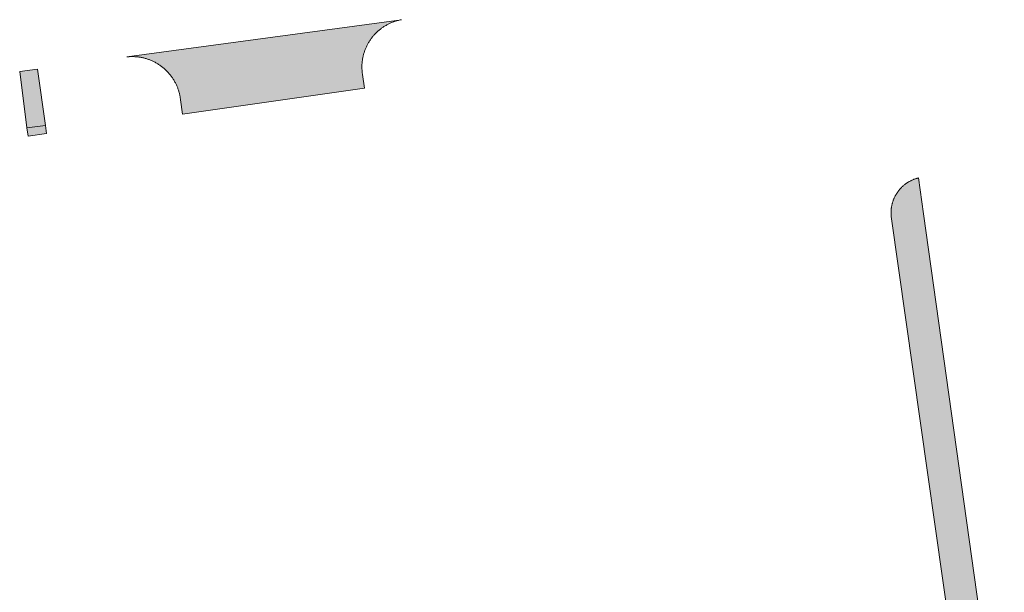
# Model space of a CAD drawing. Extents: x 97094 to 109644, y 463509 to 471969.
# Tile 145 of 256: x 102852 to 102912, y 468756 to 468791. Entities that reach past the tile are written whole.
import ezdxf

# ---------------------------------------------------------------- set-up
doc = ezdxf.new("R2010")
doc.units = 0
doc.layers.add('109 Onkruidbestrijding elementen', color=6, linetype='Continuous', lineweight=20, true_color=0xff00ff)

msp = doc.modelspace()

# ---------------------------------------------------------------- hatches: boundary and pattern name
at = {"layer": '109 Onkruidbestrijding elementen', "true_color": 0xff00ff}
for points in [[(102873.122, 468786.424), (102873.001, 468787.253), (102872.994, 468787.301), (102872.987, 468787.348), (102872.981, 468787.396), (102872.976, 468787.444), (102872.972, 468787.492), (102872.969, 468787.54), (102872.966, 468787.588), (102872.965, 468787.636), (102872.964, 468787.684), (102872.964, 468787.732), (102872.964, 468787.78), (102872.966, 468787.828), (102872.968, 468787.876), (102872.971, 468787.924), (102872.975, 468787.972), (102872.979, 468788.02), (102872.985, 468788.068), (102872.991, 468788.115), (102872.998, 468788.163), (102873.006, 468788.21), (102873.014, 468788.258), (102873.024, 468788.305), (102873.034, 468788.352), (102873.045, 468788.399), (102873.056, 468788.445), (102873.069, 468788.492), (102873.082, 468788.538), (102873.096, 468788.584), (102873.111, 468788.63), (102873.126, 468788.675), (102873.142, 468788.72), (102873.159, 468788.765), (102873.177, 468788.81), (102873.196, 468788.855), (102873.215, 468788.899), (102873.235, 468788.942), (102873.256, 468788.986), (102873.277, 468789.029), (102873.299, 468789.072), (102873.322, 468789.114), (102873.345, 468789.156), (102873.37, 468789.197), (102873.395, 468789.238), (102873.42, 468789.279), (102873.446, 468789.319), (102873.473, 468789.359), (102873.501, 468789.399), (102873.529, 468789.438), (102873.558, 468789.476), (102873.587, 468789.514), (102873.617, 468789.552), (102873.648, 468789.589), (102873.68, 468789.625), (102873.712, 468789.661), (102873.744, 468789.696), (102873.777, 468789.731), (102873.811, 468789.766), (102873.845, 468789.799), (102873.88, 468789.832), (102873.915, 468789.865), (102873.951, 468789.897), (102873.988, 468789.928), (102874.025, 468789.959), (102874.062, 468789.989), (102874.1, 468790.019), (102874.138, 468790.048), (102874.177, 468790.076), (102874.217, 468790.104), (102874.256, 468790.131), (102874.297, 468790.157), (102874.337, 468790.183), (102874.378, 468790.208), (102874.42, 468790.232), (102874.462, 468790.255), (102874.504, 468790.278), (102874.547, 468790.3), (102874.59, 468790.322), (102874.633, 468790.343), (102874.677, 468790.363), (102874.721, 468790.382), (102874.765, 468790.401), (102874.81, 468790.418), (102874.855, 468790.435), (102874.9, 468790.452), (102874.946, 468790.467), (102874.991, 468790.482), (102875.037, 468790.496), (102875.084, 468790.51), (102875.13, 468790.522), (102875.177, 468790.534), (102875.224, 468790.545), (102875.271, 468790.555), (102875.318, 468790.564), (102875.365, 468790.573), (102858.744, 468788.323), (102858.793, 468788.328), (102858.842, 468788.332), (102858.891, 468788.336), (102858.94, 468788.338), (102858.989, 468788.34), (102859.038, 468788.341), (102859.087, 468788.341), (102859.137, 468788.341), (102859.186, 468788.339), (102859.235, 468788.337), (102859.284, 468788.334), (102859.333, 468788.33), (102859.382, 468788.325), (102859.431, 468788.32), (102859.479, 468788.313), (102859.528, 468788.306), (102859.576, 468788.298), (102859.625, 468788.289), (102859.673, 468788.28), (102859.721, 468788.269), (102859.769, 468788.258), (102859.816, 468788.246), (102859.864, 468788.233), (102859.911, 468788.22), (102859.958, 468788.205), (102860.005, 468788.19), (102860.051, 468788.174), (102860.098, 468788.157), (102860.144, 468788.14), (102860.189, 468788.122), (102860.234, 468788.103), (102860.279, 468788.083), (102860.324, 468788.062), (102860.368, 468788.041), (102860.412, 468788.019), (102860.456, 468787.996), (102860.499, 468787.973), (102860.542, 468787.949), (102860.584, 468787.924), (102860.626, 468787.898), (102860.668, 468787.872), (102860.709, 468787.845), (102860.75, 468787.817), (102860.79, 468787.789), (102860.829, 468787.76), (102860.869, 468787.73), (102860.907, 468787.7), (102860.945, 468787.669), (102860.983, 468787.637), (102861.02, 468787.605), (102861.057, 468787.572), (102861.093, 468787.539), (102861.128, 468787.505), (102861.163, 468787.47), (102861.197, 468787.435), (102861.231, 468787.399), (102861.264, 468787.363), (102861.297, 468787.326), (102861.329, 468787.289), (102861.36, 468787.251), (102861.39, 468787.212), (102861.42, 468787.173), (102861.45, 468787.134), (102861.478, 468787.094), (102861.506, 468787.053), (102861.534, 468787.013), (102861.56, 468786.971), (102861.586, 468786.929), (102861.611, 468786.887), (102861.636, 468786.845), (102861.66, 468786.802), (102861.683, 468786.758), (102861.705, 468786.715), (102861.727, 468786.67), (102861.748, 468786.626), (102861.768, 468786.581), (102861.787, 468786.536), (102861.806, 468786.49), (102861.824, 468786.445), (102861.841, 468786.398), (102861.857, 468786.352), (102861.873, 468786.305), (102861.887, 468786.259), (102861.901, 468786.211), (102861.914, 468786.164), (102861.927, 468786.117), (102861.938, 468786.069), (102861.949, 468786.021), (102861.959, 468785.973), (102861.968, 468785.924), (102861.977, 468785.876), (102861.984, 468785.827), (102861.991, 468785.779), (102861.997, 468785.73), (102862.123, 468784.854), (102873.122, 468786.424)], [(102852.707, 468784.045), (102853.829, 468784.176), (102853.35, 468787.588), (102852.273, 468787.442), (102852.707, 468784.045)], [(102853.829, 468784.176), (102852.707, 468784.045), (102852.777, 468783.538), (102853.903, 468783.695), (102853.829, 468784.176)], [(102910.436, 468743.742), (102911.801, 468743.934), (102911.735, 468744.402), (102910.739, 468751.522), (102906.915, 468778.836), (102906.611, 468781.007), (102906.576, 468780.998), (102906.541, 468780.989), (102906.507, 468780.979), (102906.472, 468780.969), (102906.438, 468780.958), (102906.404, 468780.946), (102906.37, 468780.934), (102906.337, 468780.922), (102906.303, 468780.908), (102906.27, 468780.895), (102906.237, 468780.88), (102906.205, 468780.865), (102906.172, 468780.85), (102906.14, 468780.834), (102906.108, 468780.818), (102906.076, 468780.801), (102906.045, 468780.783), (102906.014, 468780.765), (102905.983, 468780.746), (102905.953, 468780.727), (102905.923, 468780.708), (102905.893, 468780.688), (102905.863, 468780.667), (102905.834, 468780.646), (102905.805, 468780.625), (102905.777, 468780.603), (102905.749, 468780.58), (102905.721, 468780.557), (102905.694, 468780.534), (102905.667, 468780.51), (102905.641, 468780.486), (102905.615, 468780.461), (102905.589, 468780.436), (102905.564, 468780.41), (102905.539, 468780.384), (102905.515, 468780.358), (102905.491, 468780.331), (102905.467, 468780.304), (102905.444, 468780.277), (102905.422, 468780.249), (102905.399, 468780.22), (102905.378, 468780.192), (102905.357, 468780.163), (102905.336, 468780.133), (102905.316, 468780.104), (102905.296, 468780.073), (102905.277, 468780.043), (102905.258, 468780.012), (102905.24, 468779.981), (102905.222, 468779.95), (102905.205, 468779.919), (102905.189, 468779.887), (102905.173, 468779.855), (102905.157, 468779.822), (102905.142, 468779.79), (102905.128, 468779.757), (102905.114, 468779.724), (102905.1, 468779.69), (102905.088, 468779.657), (102905.075, 468779.623), (102905.064, 468779.589), (102905.053, 468779.555), (102905.042, 468779.52), (102905.032, 468779.486), (102905.023, 468779.451), (102905.014, 468779.416), (102905.006, 468779.381), (102904.998, 468779.346), (102904.991, 468779.311), (102904.984, 468779.276), (102904.978, 468779.24), (102904.973, 468779.205), (102904.968, 468779.169), (102904.964, 468779.134), (102904.961, 468779.098), (102904.958, 468779.062), (102904.955, 468779.026), (102904.954, 468778.99), (102904.952, 468778.954), (102904.952, 468778.918), (102904.952, 468778.883), (102904.953, 468778.847), (102904.954, 468778.811), (102904.956, 468778.775), (102904.958, 468778.739), (102904.963, 468778.681), (102909.856, 468744.18), (102909.873, 468744.05), (102909.875, 468744.043), (102909.877, 468744.036), (102909.88, 468744.029), (102909.882, 468744.022), (102909.885, 468744.015), (102909.887, 468744.008), (102909.89, 468744.001), (102909.893, 468743.994), (102909.896, 468743.987), (102909.899, 468743.98), (102909.902, 468743.974), (102909.906, 468743.967), (102909.909, 468743.96), (102909.913, 468743.954), (102909.916, 468743.947), (102909.92, 468743.941), (102909.924, 468743.935), (102909.928, 468743.928), (102909.932, 468743.922), (102909.936, 468743.916), (102909.941, 468743.91), (102909.945, 468743.904), (102909.95, 468743.898), (102909.954, 468743.892), (102909.959, 468743.886), (102909.964, 468743.881), (102909.968, 468743.875), (102909.973, 468743.87), (102909.979, 468743.864), (102909.984, 468743.859), (102909.989, 468743.853), (102909.994, 468743.848), (102910, 468743.843), (102910.005, 468743.838), (102910.011, 468743.833), (102910.016, 468743.828), (102910.022, 468743.824), (102910.028, 468743.819), (102910.034, 468743.814), (102910.04, 468743.81), (102910.046, 468743.806), (102910.052, 468743.801), (102910.058, 468743.797), (102910.064, 468743.793), (102910.071, 468743.789), (102910.077, 468743.785), (102910.083, 468743.782), (102910.09, 468743.778), (102910.097, 468743.775), (102910.103, 468743.771), (102910.11, 468743.768), (102910.117, 468743.765), (102910.123, 468743.762), (102910.13, 468743.759), (102910.137, 468743.756), (102910.144, 468743.753), (102910.151, 468743.75), (102910.158, 468743.748), (102910.165, 468743.745), (102910.172, 468743.743), (102910.179, 468743.741), (102910.186, 468743.739), (102910.194, 468743.737), (102910.201, 468743.735), (102910.208, 468743.734), (102910.215, 468743.732), (102910.223, 468743.731), (102910.23, 468743.729), (102910.237, 468743.728), (102910.245, 468743.727), (102910.252, 468743.726), (102910.259, 468743.725), (102910.267, 468743.725), (102910.274, 468743.724), (102910.282, 468743.723), (102910.289, 468743.723), (102910.296, 468743.723), (102910.304, 468743.723), (102910.311, 468743.723), (102910.319, 468743.723), (102910.326, 468743.723), (102910.334, 468743.724), (102910.341, 468743.724), (102910.349, 468743.725), (102910.356, 468743.726), (102910.363, 468743.726), (102910.371, 468743.727), (102910.378, 468743.729), (102910.385, 468743.73), (102910.393, 468743.731), (102910.4, 468743.733), (102910.407, 468743.734), (102910.414, 468743.736), (102910.422, 468743.738), (102910.429, 468743.74), (102910.436, 468743.742)]]:
    msp.add_hatch(color=6, dxfattribs=at).paths.add_polyline_path(points)

# ---------------------------------------------------------------- linework, layer by layer
at = {"layer": '109 Onkruidbestrijding elementen', "color": 3, "true_color": 0x00ff00}
for points in [[(102873.122, 468786.424), (102873.001, 468787.253), (102872.994, 468787.301), (102872.987, 468787.348), (102872.981, 468787.396), (102872.976, 468787.444), (102872.972, 468787.492), (102872.969, 468787.54), (102872.966, 468787.588), (102872.965, 468787.636), (102872.964, 468787.684), (102872.964, 468787.732), (102872.964, 468787.78), (102872.966, 468787.828), (102872.968, 468787.876), (102872.971, 468787.924), (102872.975, 468787.972), (102872.979, 468788.02), (102872.985, 468788.068), (102872.991, 468788.115), (102872.998, 468788.163), (102873.006, 468788.21), (102873.014, 468788.258), (102873.024, 468788.305), (102873.034, 468788.352), (102873.045, 468788.399), (102873.056, 468788.445), (102873.069, 468788.492), (102873.082, 468788.538), (102873.096, 468788.584), (102873.111, 468788.63), (102873.126, 468788.675), (102873.142, 468788.72), (102873.159, 468788.765), (102873.177, 468788.81), (102873.196, 468788.855), (102873.215, 468788.899), (102873.235, 468788.942), (102873.256, 468788.986), (102873.277, 468789.029), (102873.299, 468789.072), (102873.322, 468789.114), (102873.345, 468789.156), (102873.37, 468789.197), (102873.395, 468789.238), (102873.42, 468789.279), (102873.446, 468789.319), (102873.473, 468789.359), (102873.501, 468789.399), (102873.529, 468789.438), (102873.558, 468789.476), (102873.587, 468789.514), (102873.617, 468789.552), (102873.648, 468789.589), (102873.68, 468789.625), (102873.712, 468789.661), (102873.744, 468789.696), (102873.777, 468789.731), (102873.811, 468789.766), (102873.845, 468789.799), (102873.88, 468789.832), (102873.915, 468789.865), (102873.951, 468789.897), (102873.988, 468789.928), (102874.025, 468789.959), (102874.062, 468789.989), (102874.1, 468790.019), (102874.138, 468790.048), (102874.177, 468790.076), (102874.217, 468790.104), (102874.256, 468790.131), (102874.297, 468790.157), (102874.337, 468790.183), (102874.378, 468790.208), (102874.42, 468790.232), (102874.462, 468790.255), (102874.504, 468790.278), (102874.547, 468790.3), (102874.59, 468790.322), (102874.633, 468790.343), (102874.677, 468790.363), (102874.721, 468790.382), (102874.765, 468790.401), (102874.81, 468790.418), (102874.855, 468790.435), (102874.9, 468790.452), (102874.946, 468790.467), (102874.991, 468790.482), (102875.037, 468790.496), (102875.084, 468790.51), (102875.13, 468790.522), (102875.177, 468790.534), (102875.224, 468790.545), (102875.271, 468790.555), (102875.318, 468790.564), (102875.365, 468790.573), (102858.744, 468788.323), (102858.793, 468788.328), (102858.842, 468788.332), (102858.891, 468788.336), (102858.94, 468788.338), (102858.989, 468788.34), (102859.038, 468788.341), (102859.087, 468788.341), (102859.137, 468788.341), (102859.186, 468788.339), (102859.235, 468788.337), (102859.284, 468788.334), (102859.333, 468788.33), (102859.382, 468788.325), (102859.431, 468788.32), (102859.479, 468788.313), (102859.528, 468788.306), (102859.576, 468788.298), (102859.625, 468788.289), (102859.673, 468788.28), (102859.721, 468788.269), (102859.769, 468788.258), (102859.816, 468788.246), (102859.864, 468788.233), (102859.911, 468788.22), (102859.958, 468788.205), (102860.005, 468788.19), (102860.051, 468788.174), (102860.098, 468788.157), (102860.144, 468788.14), (102860.189, 468788.122), (102860.234, 468788.103), (102860.279, 468788.083), (102860.324, 468788.062), (102860.368, 468788.041), (102860.412, 468788.019), (102860.456, 468787.996), (102860.499, 468787.973), (102860.542, 468787.949), (102860.584, 468787.924), (102860.626, 468787.898), (102860.668, 468787.872), (102860.709, 468787.845), (102860.75, 468787.817), (102860.79, 468787.789), (102860.829, 468787.76), (102860.869, 468787.73), (102860.907, 468787.7), (102860.945, 468787.669), (102860.983, 468787.637), (102861.02, 468787.605), (102861.057, 468787.572), (102861.093, 468787.539), (102861.128, 468787.505), (102861.163, 468787.47), (102861.197, 468787.435), (102861.231, 468787.399), (102861.264, 468787.363), (102861.297, 468787.326), (102861.329, 468787.289), (102861.36, 468787.251), (102861.39, 468787.212), (102861.42, 468787.173), (102861.45, 468787.134), (102861.478, 468787.094), (102861.506, 468787.053), (102861.534, 468787.013), (102861.56, 468786.971), (102861.586, 468786.929), (102861.611, 468786.887), (102861.636, 468786.845), (102861.66, 468786.802), (102861.683, 468786.758), (102861.705, 468786.715), (102861.727, 468786.67), (102861.748, 468786.626), (102861.768, 468786.581), (102861.787, 468786.536), (102861.806, 468786.49), (102861.824, 468786.445), (102861.841, 468786.398), (102861.857, 468786.352), (102861.873, 468786.305), (102861.887, 468786.259), (102861.901, 468786.211), (102861.914, 468786.164), (102861.927, 468786.117), (102861.938, 468786.069), (102861.949, 468786.021), (102861.959, 468785.973), (102861.968, 468785.924), (102861.977, 468785.876), (102861.984, 468785.827), (102861.991, 468785.779), (102861.997, 468785.73), (102862.123, 468784.854), (102873.122, 468786.424)], [(102852.707, 468784.045), (102853.829, 468784.176), (102853.35, 468787.588), (102852.273, 468787.442), (102852.707, 468784.045)], [(102853.829, 468784.176), (102852.707, 468784.045), (102852.777, 468783.538), (102853.903, 468783.695), (102853.829, 468784.176)]]:
    msp.add_lwpolyline(points, close=True, dxfattribs=at)
msp.add_lwpolyline([(102910.739, 468751.522), (102906.915, 468778.836), (102906.611, 468781.007), (102906.576, 468780.998), (102906.541, 468780.989), (102906.507, 468780.979), (102906.472, 468780.969), (102906.438, 468780.958), (102906.404, 468780.946), (102906.37, 468780.934), (102906.337, 468780.922), (102906.303, 468780.908), (102906.27, 468780.895), (102906.237, 468780.88), (102906.205, 468780.865), (102906.172, 468780.85), (102906.14, 468780.834), (102906.108, 468780.818), (102906.076, 468780.801), (102906.045, 468780.783), (102906.014, 468780.765), (102905.983, 468780.746), (102905.953, 468780.727), (102905.923, 468780.708), (102905.893, 468780.688), (102905.863, 468780.667), (102905.834, 468780.646), (102905.805, 468780.625), (102905.777, 468780.603), (102905.749, 468780.58), (102905.721, 468780.557), (102905.694, 468780.534), (102905.667, 468780.51), (102905.641, 468780.486), (102905.615, 468780.461), (102905.589, 468780.436), (102905.564, 468780.41), (102905.539, 468780.384), (102905.515, 468780.358), (102905.491, 468780.331), (102905.467, 468780.304), (102905.444, 468780.277), (102905.422, 468780.249), (102905.399, 468780.22), (102905.378, 468780.192), (102905.357, 468780.163), (102905.336, 468780.133), (102905.316, 468780.104), (102905.296, 468780.073), (102905.277, 468780.043), (102905.258, 468780.012), (102905.24, 468779.981), (102905.222, 468779.95), (102905.205, 468779.919), (102905.189, 468779.887), (102905.173, 468779.855), (102905.157, 468779.822), (102905.142, 468779.79), (102905.128, 468779.757), (102905.114, 468779.724), (102905.1, 468779.69), (102905.088, 468779.657), (102905.075, 468779.623), (102905.064, 468779.589), (102905.053, 468779.555), (102905.042, 468779.52), (102905.032, 468779.486), (102905.023, 468779.451), (102905.014, 468779.416), (102905.006, 468779.381), (102904.998, 468779.346), (102904.991, 468779.311), (102904.984, 468779.276), (102904.978, 468779.24), (102904.973, 468779.205), (102904.968, 468779.169), (102904.964, 468779.134), (102904.961, 468779.098), (102904.958, 468779.062), (102904.955, 468779.026), (102904.954, 468778.99), (102904.952, 468778.954), (102904.952, 468778.918), (102904.952, 468778.883), (102904.953, 468778.847), (102904.954, 468778.811), (102904.956, 468778.775), (102904.958, 468778.739), (102904.963, 468778.681), (102909.856, 468744.18)], dxfattribs=at)

doc.saveas('drawing.dxf')
